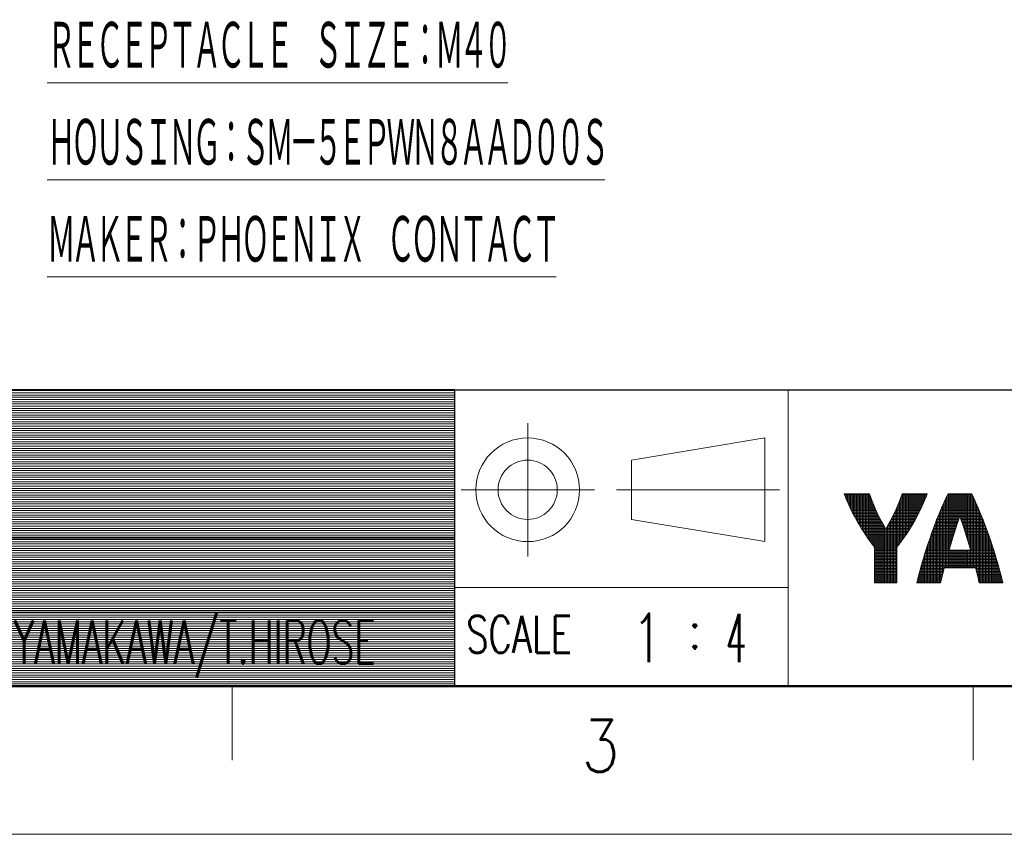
# Model space of a CAD drawing. Header units: millimetres. Extents: x 0 to 1733, y 0 to 1188.
# Tile 2 of 154: x 383 to 648, y 0 to 220. Entities that reach past the tile are written whole.
import ezdxf

# ---------------------------------------------------------------- set-up
doc = ezdxf.new("R2010")
doc.units = ezdxf.units.MM
doc.header["$LTSCALE"] = 0.727559
doc.layers.add('NoLayerName_001', color=7, linetype='Continuous')
doc.styles.get("Standard").update_dxf_attribs({"font": 'txt', "bigfont": 'extfont2'})

# ---------------------------------------------------------------- blocks, each defined once
blk = doc.blocks.new('*X161')
at = {"color": 2, "linetype": 'Continuous', "lineweight": 13}
for p, q in [((0.012, 5.936), (0.012, 6.001)), ((0.112, 5.679), (0.112, 6.001)), ((0.212, 5.441), (0.212, 6.001)), ((0.312, 5.218), (0.312, 6.001)), ((0.412, 5.005), (0.412, 6.001)), ((0.512, 4.803), (0.512, 6.001)), ((0.612, 4.609), (0.612, 6.001)), ((0.712, 4.421), (0.712, 6.001)), ((0.812, 4.239), (0.812, 6.001)), ((0.912, 4.065), (0.912, 6.001)), ((1.012, 3.893), (1.012, 6.001)), ((1.112, 3.728), (1.112, 6.001)), ((1.212, 3.565), (1.212, 6.001)), ((1.312, 3.41), (1.312, 6.001)), ((1.412, 3.255), (1.412, 6.001)), ((1.512, 3.109), (1.512, 6.001)), ((1.612, 2.964), (1.612, 6.001)), ((3.912, 2.893), (3.912, 6.001)), ((4.012, 3.034), (4.012, 6.001)), ((4.112, 3.18), (4.112, 6.001)), ((4.212, 3.331), (4.212, 6.001)), ((4.312, 3.485), (4.312, 6.001)), ((4.412, 3.643), (4.412, 6.001)), ((4.512, 3.809), (4.512, 6.001)), ((4.612, 3.976), (4.612, 6.001)), ((4.712, 4.149), (4.712, 6.001)), ((4.812, 4.329), (4.812, 6.001)), ((4.912, 4.512), (4.912, 6.001)), ((5.012, 4.703), (5.012, 6.001)), ((5.112, 4.902), (5.112, 6.001)), ((5.212, 5.108), (5.212, 6.001)), ((5.312, 5.324), (5.312, 6.001)), ((5.412, 5.554), (5.412, 6.001)), ((5.512, 5.801), (5.512, 6.001)), ((0, 5.967), (1.699, 5.967)), ((0.038, 5.867), (1.734, 5.867)), ((0.076, 5.767), (1.769, 5.767)), ((0.116, 5.667), (1.806, 5.667)), ((0.157, 5.567), (1.844, 5.567)), ((0.2, 5.467), (1.883, 5.467)), ((0.244, 5.367), (1.923, 5.367)), ((1.712, 2.824), (1.712, 5.931)), ((1.812, 2.69), (1.812, 5.653)), ((1.912, 2.558), (1.912, 5.395)), ((3.652, 5.367), (5.331, 5.367)), ((3.692, 5.467), (5.374, 5.467)), ((3.712, 2.622), (3.712, 5.517)), ((3.731, 5.567), (5.417, 5.567)), ((3.769, 5.667), (5.458, 5.667)), ((3.806, 5.767), (5.499, 5.767)), ((3.812, 2.754), (3.812, 5.784)), ((3.841, 5.867), (5.537, 5.867)), ((3.876, 5.967), (5.575, 5.967)), ((0.289, 5.267), (1.964, 5.267)), ((0.335, 5.167), (2.006, 5.167)), ((0.382, 5.067), (2.05, 5.067)), ((0.431, 4.967), (2.093, 4.967)), ((0.48, 4.867), (2.139, 4.867)), ((0.529, 4.767), (2.185, 4.767)), ((0.582, 4.667), (2.232, 4.667)), ((2.012, 2.433), (2.012, 5.155)), ((2.112, 0), (2.112, 4.927)), ((2.212, 0), (2.212, 4.71)), ((3.342, 4.667), (4.993, 4.667)), ((3.389, 4.767), (5.045, 4.767)), ((3.412, 0), (3.412, 4.816)), ((3.435, 4.867), (5.095, 4.867)), ((3.481, 4.967), (5.144, 4.967)), ((3.512, 0), (3.512, 5.037)), ((3.525, 5.067), (5.193, 5.067)), ((3.568, 5.167), (5.239, 5.167)), ((3.611, 5.267), (5.286, 5.267)), ((3.612, 2.494), (3.612, 5.269)), ((0.634, 4.567), (2.281, 4.567)), ((0.687, 4.467), (2.33, 4.467)), ((0.742, 4.367), (2.38, 4.367)), ((0.796, 4.267), (2.432, 4.267)), ((0.853, 4.167), (2.483, 4.167)), ((0.91, 4.067), (2.537, 4.067)), ((2.312, 0), (2.312, 4.504)), ((2.412, 0), (2.412, 4.306)), ((2.512, 0), (2.512, 4.113)), ((3.012, 0), (3.012, 4.019)), ((3.038, 4.067), (4.664, 4.067)), ((3.091, 4.167), (4.722, 4.167)), ((3.112, 0), (3.112, 4.207)), ((3.143, 4.267), (4.778, 4.267)), ((3.194, 4.367), (4.833, 4.367)), ((3.212, 0), (3.212, 4.401)), ((3.245, 4.467), (4.888, 4.467)), ((3.294, 4.567), (4.941, 4.567)), ((3.312, 0), (3.312, 4.605)), ((0.968, 3.967), (2.591, 3.967)), ((1.027, 3.867), (2.645, 3.867)), ((1.088, 3.767), (2.702, 3.767)), ((1.148, 3.667), (2.759, 3.667)), ((1.211, 3.567), (4.364, 3.567)), ((1.274, 3.467), (4.3, 3.467)), ((1.339, 3.367), (4.235, 3.367)), ((2.612, 0), (2.612, 3.929)), ((2.712, 0), (2.712, 3.75)), ((2.812, 0), (2.812, 3.66)), ((2.816, 3.667), (4.426, 3.667)), ((2.873, 3.767), (4.487, 3.767)), ((2.912, 0), (2.912, 3.836)), ((2.929, 3.867), (4.547, 3.867)), ((2.984, 3.967), (4.607, 3.967)), ((1.404, 3.267), (4.171, 3.267)), ((1.472, 3.167), (4.103, 3.167)), ((1.54, 3.067), (4.035, 3.067)), ((1.609, 2.967), (3.965, 2.967)), ((1.681, 2.867), (3.894, 2.867)), ((1.753, 2.767), (3.822, 2.767)), ((1.829, 2.667), (3.746, 2.667)), ((1.905, 2.567), (3.67, 2.567)), ((1.984, 2.467), (3.59, 2.467)), ((2.037, 2.367), (3.537, 2.367)), ((2.037, 2.267), (3.537, 2.267)), ((2.037, 2.167), (3.537, 2.167)), ((2.037, 2.067), (3.537, 2.067)), ((2.037, 1.967), (3.537, 1.967)), ((2.037, 1.867), (3.537, 1.867)), ((2.037, 1.767), (3.537, 1.767)), ((2.037, 1.667), (3.537, 1.667)), ((2.037, 1.567), (3.537, 1.567)), ((2.037, 1.467), (3.537, 1.467)), ((2.037, 1.367), (3.537, 1.367)), ((2.037, 1.267), (3.537, 1.267)), ((2.037, 1.167), (3.537, 1.167)), ((2.037, 1.067), (3.537, 1.067)), ((2.037, 0.967), (3.537, 0.967)), ((2.037, 0.867), (3.537, 0.867)), ((2.037, 0.767), (3.537, 0.767)), ((2.037, 0.667), (3.537, 0.667)), ((2.037, 0.567), (3.537, 0.567)), ((2.037, 0.467), (3.537, 0.467)), ((2.037, 0.367), (3.537, 0.367)), ((2.037, 0.267), (3.537, 0.267)), ((2.037, 0.167), (3.537, 0.167)), ((2.037, 0.067), (3.537, 0.067))]:
    blk.add_line(p, q, dxfattribs=at)
blk = doc.blocks.new('*X166')
at = {"color": 2, "linetype": 'Continuous', "lineweight": 13}
for p, q in [((2.109, 1), (2.109, 6)), ((2.209, 2.39), (2.209, 6)), ((2.309, 2.726), (2.309, 6)), ((2.409, 3.052), (2.409, 6)), ((2.509, 3.369), (2.509, 6)), ((2.609, 3.678), (2.609, 6)), ((2.709, 3.978), (2.709, 6)), ((2.809, 4.269), (2.809, 6)), ((2.909, 4.414), (2.909, 6)), ((3.009, 4.126), (3.009, 6)), ((3.109, 3.83), (3.109, 6)), ((3.209, 3.526), (3.209, 6)), ((3.309, 3.214), (3.309, 6)), ((3.409, 2.892), (3.409, 6)), ((3.509, 2.562), (3.509, 6)), ((3.609, 2.222), (3.609, 6)), ((1.786, 5.366), (3.982, 5.366)), ((1.809, 0.936), (1.809, 5.417)), ((1.831, 5.466), (3.937, 5.466)), ((1.877, 5.566), (3.891, 5.566)), ((1.909, 1), (1.909, 5.634)), ((1.924, 5.666), (3.844, 5.666)), ((1.971, 5.766), (3.797, 5.766)), ((2.009, 1), (2.009, 5.844)), ((2.019, 5.866), (3.749, 5.866)), ((2.068, 5.966), (3.7, 5.966)), ((3.709, 1), (3.709, 5.949)), ((3.809, 1), (3.809, 5.743)), ((3.909, 1), (3.909, 5.527)), ((1.488, 4.666), (4.28, 4.666)), ((1.509, 0), (1.509, 4.717)), ((1.529, 4.766), (4.239, 4.766)), ((1.571, 4.866), (4.197, 4.866)), ((1.609, 0.106), (1.609, 4.956)), ((1.613, 4.966), (4.155, 4.966)), ((1.655, 5.066), (4.113, 5.066)), ((1.699, 5.166), (4.069, 5.166)), ((1.709, 0.532), (1.709, 5.189)), ((1.742, 5.266), (4.026, 5.266)), ((4.009, 0.738), (4.009, 5.305)), ((4.109, 0.327), (4.109, 5.077)), ((4.209, 0), (4.209, 4.838)), ((1.251, 4.066), (2.739, 4.066)), ((1.29, 4.166), (2.773, 4.166)), ((1.309, 0), (1.309, 4.216)), ((1.328, 4.266), (2.808, 4.266)), ((1.368, 4.366), (2.843, 4.366)), ((1.408, 4.466), (2.878, 4.466)), ((1.409, 0), (1.409, 4.468)), ((1.448, 4.566), (4.32, 4.566)), ((2.89, 4.466), (4.36, 4.466)), ((2.925, 4.366), (4.4, 4.366)), ((2.96, 4.266), (4.44, 4.266)), ((2.995, 4.166), (4.478, 4.166)), ((3.029, 4.066), (4.516, 4.066)), ((4.309, 0), (4.309, 4.596)), ((4.409, 0), (4.409, 4.345)), ((4.509, 0), (4.509, 4.087)), ((0.992, 3.366), (2.508, 3.366)), ((1.009, 0), (1.009, 3.412)), ((1.028, 3.466), (2.54, 3.466)), ((1.065, 3.566), (2.572, 3.566)), ((1.101, 3.666), (2.605, 3.666)), ((1.109, 0), (1.109, 3.686)), ((1.138, 3.766), (2.638, 3.766)), ((1.175, 3.866), (2.671, 3.866)), ((1.209, 0), (1.209, 3.954)), ((1.213, 3.966), (2.705, 3.966)), ((3.063, 3.966), (4.555, 3.966)), ((3.097, 3.866), (4.593, 3.866)), ((3.13, 3.766), (4.63, 3.766)), ((3.163, 3.666), (4.667, 3.666)), ((3.196, 3.566), (4.703, 3.566)), ((3.228, 3.466), (4.74, 3.466)), ((3.26, 3.366), (4.776, 3.366)), ((4.609, 0), (4.609, 3.825)), ((4.709, 0), (4.709, 3.552)), ((0.75, 2.666), (2.291, 2.666)), ((0.784, 2.766), (2.321, 2.766)), ((0.809, 0), (0.809, 2.839)), ((0.818, 2.866), (2.351, 2.866)), ((0.852, 2.966), (2.382, 2.966)), ((0.886, 3.066), (2.413, 3.066)), ((0.909, 0), (0.909, 3.131)), ((0.921, 3.166), (2.444, 3.166)), ((0.956, 3.266), (2.476, 3.266)), ((3.292, 3.266), (4.812, 3.266)), ((3.324, 3.166), (4.847, 3.166)), ((3.355, 3.066), (4.882, 3.066)), ((3.386, 2.966), (4.916, 2.966)), ((3.417, 2.866), (4.95, 2.866)), ((3.447, 2.766), (4.984, 2.766)), ((3.477, 2.666), (5.018, 2.666)), ((4.809, 0), (4.809, 3.275)), ((4.909, 0), (4.909, 2.988)), ((5.009, 0), (5.009, 2.694)), ((0.555, 2.066), (5.213, 2.066)), ((0.587, 2.166), (5.181, 2.166)), ((0.609, 0), (0.609, 2.234)), ((0.619, 2.266), (2.172, 2.266)), ((0.652, 2.366), (2.202, 2.366)), ((0.684, 2.466), (2.231, 2.466)), ((0.709, 0), (0.709, 2.542)), ((0.716, 2.566), (2.261, 2.566)), ((2.209, 1), (2.209, 2.2)), ((2.309, 1), (2.309, 2.2)), ((2.409, 1), (2.409, 2.2)), ((2.509, 1), (2.509, 2.2)), ((2.609, 1), (2.609, 2.2)), ((2.709, 1), (2.709, 2.2)), ((2.809, 1), (2.809, 2.2)), ((2.909, 1), (2.909, 2.2)), ((3.009, 1), (3.009, 2.2)), ((3.109, 1), (3.109, 2.2)), ((3.209, 1), (3.209, 2.2)), ((3.309, 1), (3.309, 2.2)), ((3.409, 1), (3.409, 2.2)), ((3.507, 2.566), (5.051, 2.566)), ((3.509, 1), (3.509, 2.2)), ((3.537, 2.466), (5.084, 2.466)), ((3.566, 2.366), (5.116, 2.366)), ((3.595, 2.266), (5.149, 2.266)), ((3.609, 1), (3.609, 2.2)), ((5.109, 0), (5.109, 2.39)), ((5.209, 0), (5.209, 2.08)), ((0.344, 1.366), (5.424, 1.366)), ((0.373, 1.466), (5.395, 1.466)), ((0.402, 1.566), (5.366, 1.566)), ((0.409, 0), (0.409, 1.588)), ((0.432, 1.666), (5.336, 1.666)), ((0.463, 1.766), (5.305, 1.766)), ((0.493, 1.866), (5.274, 1.866)), ((0.509, 0), (0.509, 1.915)), ((0.524, 1.966), (5.244, 1.966)), ((5.309, 0), (5.309, 1.756)), ((5.409, 0), (5.409, 1.42)), ((0.15, 0.666), (1.742, 0.666)), ((0.176, 0.766), (1.766, 0.766)), ((0.203, 0.866), (1.791, 0.866)), ((0.209, 0), (0.209, 0.886)), ((0.231, 0.966), (1.816, 0.966)), ((0.258, 1.066), (5.51, 1.066)), ((0.286, 1.166), (5.482, 1.166)), ((0.309, 0), (0.309, 1.246)), ((0.314, 1.266), (5.453, 1.266)), ((3.951, 0.966), (5.537, 0.966)), ((3.977, 0.866), (5.565, 0.866)), ((4.002, 0.766), (5.592, 0.766)), ((4.026, 0.666), (5.618, 0.666)), ((5.509, 0), (5.509, 1.07)), ((5.609, 0), (5.609, 0.704)), ((0, 0.066), (1.599, 0.066)), ((0.009, 0), (0.009, 0.102)), ((0.024, 0.166), (1.622, 0.166)), ((0.048, 0.266), (1.645, 0.266)), ((0.072, 0.366), (1.669, 0.366)), ((0.098, 0.466), (1.692, 0.466)), ((0.109, 0), (0.109, 0.507)), ((0.124, 0.566), (1.717, 0.566)), ((4.051, 0.566), (5.644, 0.566)), ((4.075, 0.466), (5.67, 0.466)), ((4.099, 0.366), (5.696, 0.366)), ((4.122, 0.266), (5.72, 0.266)), ((4.146, 0.166), (5.744, 0.166)), ((4.169, 0.066), (5.768, 0.066)), ((5.709, 0), (5.709, 0.313))]:
    blk.add_line(p, q, dxfattribs=at)
blk = doc.blocks.new('JZB_0010')
at = {"layer": 'NoLayerName_001', "color": 3, "lineweight": 13, "char_height": 3.27, "attachment_point": 5}
for s, insert in [('\\A1;\\W0.7500;1', (0.818, 1.635)), ('\\A1;\\W0.5000;4', (6.818, 1.635))]:
    blk.add_mtext(s, dxfattribs=dict(at, insert=insert))
blk = doc.blocks.new('JZB_0011')
at = {"layer": 'NoLayerName_001', "color": 3, "lineweight": 13, "insert": (71.41, 1.82), "char_height": 2.91, "attachment_point": 5}
blk.add_mtext("\\A1;\\W0.6139;FEB.13,'17\u3000\u3000\u3000Y.YAMAKAWA/T.HIROSE\u3000", dxfattribs=at)
blk = doc.blocks.new('*X120')
at = {"color": 7, "linetype": 'Continuous', "lineweight": 13}
for p, q in [((0, 19.8), (100, 19.8)), ((0, 19.65), (100, 19.65)), ((0, 19.5), (100, 19.5)), ((0, 19.35), (100, 19.35)), ((0, 19.2), (100, 19.2)), ((0, 19.05), (100, 19.05)), ((0, 18.9), (100, 18.9)), ((0, 18.75), (100, 18.75)), ((0, 18.6), (100, 18.6)), ((0, 18.45), (100, 18.45)), ((0, 18.3), (100, 18.3)), ((0, 18.15), (100, 18.15)), ((0, 18), (100, 18)), ((0, 17.85), (100, 17.85)), ((0, 17.7), (100, 17.7)), ((0, 17.55), (100, 17.55)), ((0, 17.4), (100, 17.4)), ((0, 17.25), (100, 17.25)), ((0, 17.1), (100, 17.1)), ((0, 16.95), (100, 16.95)), ((0, 16.8), (100, 16.8)), ((0, 16.65), (100, 16.65)), ((0, 16.5), (100, 16.5)), ((0, 16.35), (100, 16.35)), ((0, 16.2), (100, 16.2)), ((0, 16.05), (100, 16.05)), ((0, 15.9), (100, 15.9)), ((0, 15.75), (100, 15.75)), ((0, 15.6), (100, 15.6)), ((0, 15.45), (100, 15.45)), ((0, 15.3), (100, 15.3)), ((0, 15.15), (100, 15.15)), ((0, 15), (100, 15)), ((0, 14.85), (100, 14.85)), ((0, 14.7), (100, 14.7)), ((0, 14.55), (100, 14.55)), ((0, 14.4), (100, 14.4)), ((0, 14.25), (100, 14.25)), ((0, 14.1), (100, 14.1)), ((0, 13.95), (100, 13.95)), ((0, 13.8), (100, 13.8)), ((0, 13.65), (100, 13.65)), ((0, 13.5), (100, 13.5)), ((0, 13.35), (100, 13.35)), ((0, 13.2), (100, 13.2)), ((0, 13.05), (100, 13.05)), ((0, 12.9), (100, 12.9)), ((0, 12.75), (100, 12.75)), ((0, 12.6), (100, 12.6)), ((0, 12.45), (100, 12.45)), ((0, 12.3), (100, 12.3)), ((0, 12.15), (100, 12.15)), ((0, 12), (100, 12)), ((0, 11.85), (100, 11.85)), ((0, 11.7), (100, 11.7)), ((0, 11.55), (100, 11.55)), ((0, 11.4), (100, 11.4)), ((0, 11.25), (100, 11.25)), ((0, 11.1), (100, 11.1)), ((0, 10.95), (100, 10.95)), ((0, 10.8), (100, 10.8)), ((0, 10.65), (100, 10.65)), ((0, 10.5), (100, 10.5)), ((0, 10.35), (100, 10.35)), ((0, 10.2), (100, 10.2)), ((0, 10.05), (100, 10.05)), ((0, 9.9), (100, 9.9)), ((0, 9.75), (100, 9.75)), ((0, 9.6), (100, 9.6)), ((0, 9.45), (100, 9.45)), ((0, 9.3), (100, 9.3)), ((0, 9.15), (100, 9.15)), ((0, 9), (100, 9)), ((0, 8.85), (100, 8.85)), ((0, 8.7), (100, 8.7)), ((0, 8.55), (100, 8.55)), ((0, 8.4), (100, 8.4)), ((0, 8.25), (100, 8.25)), ((0, 8.1), (100, 8.1)), ((0, 7.95), (100, 7.95)), ((0, 7.8), (100, 7.8)), ((0, 7.65), (100, 7.65)), ((0, 7.5), (100, 7.5)), ((0, 7.35), (100, 7.35)), ((0, 7.2), (100, 7.2)), ((0, 7.05), (100, 7.05)), ((0, 6.9), (100, 6.9)), ((0, 6.75), (100, 6.75)), ((0, 6.6), (100, 6.6)), ((0, 6.45), (100, 6.45)), ((0, 6.3), (100, 6.3)), ((0, 6.15), (100, 6.15)), ((0, 6), (100, 6)), ((0, 5.85), (100, 5.85)), ((0, 5.7), (100, 5.7)), ((0, 5.55), (100, 5.55)), ((0, 5.4), (100, 5.4)), ((0, 5.25), (100, 5.25)), ((0, 5.1), (100, 5.1)), ((0, 4.95), (100, 4.95)), ((0, 4.8), (100, 4.8)), ((0, 4.65), (100, 4.65)), ((0, 4.5), (100, 4.5)), ((0, 4.35), (100, 4.35)), ((0, 4.2), (100, 4.2)), ((0, 4.05), (100, 4.05)), ((0, 3.9), (100, 3.9)), ((0, 3.75), (100, 3.75)), ((0, 3.6), (100, 3.6)), ((0, 3.45), (100, 3.45)), ((0, 3.3), (100, 3.3)), ((0, 3.15), (100, 3.15)), ((0, 3), (100, 3)), ((0, 2.85), (100, 2.85)), ((0, 2.7), (100, 2.7)), ((0, 2.55), (100, 2.55)), ((0, 2.4), (100, 2.4)), ((0, 2.25), (100, 2.25)), ((0, 2.1), (100, 2.1)), ((0, 1.95), (100, 1.95)), ((0, 1.8), (100, 1.8)), ((0, 1.65), (100, 1.65)), ((0, 1.5), (100, 1.5)), ((0, 1.35), (100, 1.35)), ((0, 1.2), (100, 1.2)), ((0, 1.05), (100, 1.05)), ((0, 0.9), (100, 0.9)), ((0, 0.75), (100, 0.75)), ((0, 0.6), (100, 0.6)), ((0, 0.45), (100, 0.45)), ((0, 0.3), (100, 0.3)), ((0, 0.15), (100, 0.15)), ((0, 0), (100, 0))]:
    blk.add_line(p, q, dxfattribs=at)
blk = doc.blocks.new('JZB_0012')
at = {"layer": 'NoLayerName_001', "color": 7, "linetype": 'Continuous', "lineweight": 25}
for p, q in [((100, 20), (0, 20)), ((100, 20), (100, 0)), ((0, 0), (100, 0))]:
    blk.add_line(p, q, dxfattribs=at)
blk.add_blockref('*X120', (0, 0.15))

msp = doc.modelspace()

# ---------------------------------------------------------------- linework, layer by layer
at = {"layer": 'NoLayerName_001', "color": 7, "linetype": 'Continuous', "lineweight": 25}
msp.add_line((100, 120), (1640, 120), dxfattribs=at)
at = {"layer": 'NoLayerName_001', "color": 2, "linetype": 'Continuous', "lineweight": 13}
for p, q in [((500, 120), (500, 40)), ((589.9999995, 120), (589.99999753, 40)), ((519.72010202, 111.04442507), (519.72010202, 75.04442507)), ((583.72810266, 107.03081559), (547.72810266, 101.03081559)), ((583.72810266, 79.03081559), (583.72810266, 107.03081559)), ((547.72810266, 101.03081559), (547.72810266, 85.03081559)), ((500, 100), (100, 100)), ((501.74011788, 93.0308149), (537.74011788, 93.03081628)), ((543.72810266, 93.03081559), (587.72810266, 93.03081559)), ((605.16811965, 91.93264893), (605.50133941, 91.04735606)), ((611.96874299, 91.93264893), (605.16811965, 91.93264893)), ((605.50133941, 91.04735606), (605.88465825, 90.10710602)), ((612.30887548, 90.95575662), (611.96874299, 91.93264893)), ((612.69025976, 89.94431532), (612.30887548, 90.95575662)), ((620.4282911, 90.95817367), (620.04779666, 89.9488511)), ((620.76744216, 91.93264893), (620.4282911, 90.95817367)), ((627.56751431, 91.93264893), (620.76744216, 91.93264893)), ((626.85085397, 90.10676901), (627.23423275, 91.04718495)), ((627.23423275, 91.04718495), (627.56751431, 91.93264893)), ((632.62389742, 90.81145302), (632.04052046, 89.54446629)), ((633.16874096, 91.93264893), (632.62389742, 90.81145302)), ((639.56699316, 91.93264893), (633.16874096, 91.93264893)), ((640.11179852, 90.8113249), (639.56699316, 91.93264893)), ((640.69515225, 89.54415521), (640.11179852, 90.8113249)), ((605.88465825, 90.10710602), (606.31880702, 89.11498714)), ((606.31880702, 89.11498714), (606.80345225, 88.07594149)), ((606.80345225, 88.07594149), (607.33690932, 86.9970929)), ((613.11306248, 88.90121406), (612.69025976, 89.94431532)), ((613.57696098, 87.83012471), (613.11306248, 88.90121406)), ((614.08106564, 86.73555251), (613.57696098, 87.83012471)), ((619.1623849, 87.83755517), (618.65855826, 86.74353307)), ((619.62573998, 88.9074591), (619.1623849, 87.83755517)), ((620.04779666, 89.9488511), (619.62573998, 88.9074591)), ((625.39848739, 86.99640318), (625.93196566, 88.07533214)), ((625.93196566, 88.07533214), (626.41665178, 89.11449993)), ((626.41665178, 89.11449993), (626.85085397, 90.10676901)), ((631.42258216, 88.13301707), (630.77593196, 86.58368277)), ((632.04052046, 89.54446629), (631.42258216, 88.13301707)), ((641.31308665, 88.13245723), (640.69515225, 89.54415521)), ((641.95975624, 86.5827987), (641.31308665, 88.13245723)), ((607.33690932, 86.9970929), (607.91584723, 85.88803156)), ((607.91584723, 85.88803156), (608.53502416, 84.76098438)), ((614.62384813, 85.62286263), (614.08106564, 86.73555251)), ((615.2030826, 84.49827281), (614.62384813, 85.62286263)), ((618.11572552, 85.63065754), (617.53605496, 84.50506665)), ((618.65855826, 86.74353307), (618.11572552, 85.63065754)), ((624.20042019, 84.76031275), (624.8195558, 85.88731704)), ((624.8195558, 85.88731704), (625.39848739, 86.99640318)), ((630.77593196, 86.58368277), (630.10836216, 84.90899496)), ((636.01238443, 84.85725364), (636.36731587, 85.86786868)), ((636.36731587, 85.86786868), (636.72071048, 84.86211696)), ((642.62737145, 84.90770478), (641.95975624, 86.5827987)), ((547.72810266, 85.03081559), (583.72810266, 79.03081559)), ((608.53502416, 84.76098438), (609.18711446, 83.6307767)), ((609.18711446, 83.6307767), (609.86270599, 82.5144797)), ((609.86270599, 82.5144797), (610.17556251, 82.01510506)), ((615.81580828, 83.36880184), (615.2030826, 84.49827281)), ((616.36781698, 82.39755546), (615.81580828, 83.36880184)), ((616.92246199, 83.37373116), (616.36781698, 82.39755546)), ((617.53605496, 84.50506665), (616.92246199, 83.37373116)), ((622.55883084, 82.01276104), (622.87294492, 82.51412045)), ((622.87294492, 82.51412045), (623.54841186, 83.63022334)), ((623.54841186, 83.63022334), (624.20042019, 84.76031275)), ((629.42947795, 83.12770207), (628.75032411, 81.26438652)), ((630.10836216, 84.90899496), (629.42947795, 83.12770207)), ((634.91847098, 81.57553816), (635.28611951, 82.7066562)), ((635.28611951, 82.7066562), (635.65141229, 83.80220234)), ((635.65141229, 83.80220234), (636.01238443, 84.85725364)), ((636.72071048, 84.86211696), (637.0802701, 83.81160462)), ((637.0802701, 83.81160462), (637.44434808, 82.72004509)), ((637.44434808, 82.72004509), (637.81105278, 81.59212354)), ((643.30632775, 83.12592317), (642.62737145, 84.90770478)), ((643.9855783, 81.26204345), (643.30632775, 83.12592317)), ((100, 80), (500, 80)), ((610.17556251, 82.01510506), (610.86095238, 80.95831108)), ((610.86095238, 80.95831108), (611.53394226, 79.96953506)), ((611.53394226, 79.96953506), (612.18255389, 79.0629864)), ((620.55261423, 79.06212292), (621.20095131, 79.96816438)), ((621.20095131, 79.96816438), (621.87367415, 80.95643286)), ((621.87367415, 80.95643286), (622.55883084, 82.01276104)), ((628.40132082, 80.27358939), (627.74688673, 78.34985938)), ((628.75032411, 81.26438652), (628.40132082, 80.27358939)), ((634.18509068, 79.23122052), (634.5506622, 80.41476597)), ((634.5506622, 80.41476597), (634.91847098, 81.57553816)), ((637.81105278, 81.59212354), (638.17825724, 80.43352398)), ((638.17825724, 80.43352398), (638.54362247, 79.25091499)), ((644.33166794, 80.2794667), (643.9855783, 81.26204345)), ((644.98636767, 78.35507071), (644.33166794, 80.2794667)), ((612.18255389, 79.0629864), (612.79659365, 78.24881928)), ((612.79659365, 78.24881928), (613.36822286, 77.5327231)), ((613.36822286, 77.53310545), (613.36822286, 67.92928167)), ((619.36741109, 77.5327231), (619.93882924, 78.2484231)), ((619.36741109, 67.92928167), (619.36741109, 77.5327231)), ((619.93882924, 78.2484231), (620.55261423, 79.06212292)), ((627.74688673, 78.34985938), (627.12651659, 76.43808207)), ((633.47097569, 76.82757343), (633.82431131, 78.03265993)), ((633.82431131, 78.03265993), (634.18509068, 79.23122052)), ((638.54362247, 79.25091499), (638.90463636, 78.05188344)), ((638.90463636, 78.05188344), (639.25866918, 76.84480837)), ((645.60704737, 76.44248933), (644.98636767, 78.35507071)), ((626.54899654, 74.56773729), (626.02097712, 72.76421033)), ((627.12651659, 76.43808207), (626.54899654, 74.56773729)), ((633.44378643, 76.73349277), (633.47097569, 76.82757343)), ((639.2908453, 76.73349277), (633.44378643, 76.73349277)), ((639.25866918, 76.84480837), (639.2908453, 76.73349277)), ((646.18490248, 74.57125169), (645.60704737, 76.44248933)), ((646.71326478, 72.7667943), (646.18490248, 74.57125169)), ((626.02097712, 72.76421033), (625.54688781, 71.04793154)), ((632.02368348, 71.51202309), (632.1313951, 71.93315004)), ((632.1313951, 71.93315004), (640.60323663, 71.93315004)), ((640.60323663, 71.93315004), (640.73412018, 71.42029608)), ((647.18768956, 71.04959485), (646.71326478, 72.7667943)), ((625.12906291, 69.43414262), (624.76800337, 67.93314002)), ((625.54688781, 71.04793154), (625.12906291, 69.43414262)), ((631.16790916, 67.93314002), (631.56057192, 69.6347715)), ((631.56057192, 69.6347715), (632.02368348, 71.51202309)), ((640.73412018, 71.42029608), (641.19181856, 69.56199488)), ((641.19181856, 69.56199488), (641.56727377, 67.93314002)), ((647.6058308, 69.4349346), (647.18768956, 71.04959485)), ((647.96717956, 67.93314002), (647.6058308, 69.4349346)), ((589.99999829, 66.66680332), (500.00000116, 66.6668)), ((613.36822286, 67.92928167), (619.36764994, 67.92928167)), ((624.76800337, 67.93314002), (631.16790916, 67.93314002)), ((641.56727377, 67.93314002), (647.96717956, 67.93314002)), ((500, 60), (100, 60)), ((440, 40), (440, 20)), ((640, 40), (640, 20))]:
    msp.add_line(p, q, dxfattribs=at)
at = {"layer": 'NoLayerName_001', "color": 7, "linetype": 'Continuous', "lineweight": 50}
msp.add_line((1640, 40), (100, 40), dxfattribs=at)
at = {"layer": 'NoLayerName_001', "color": 7, "linetype": 'Continuous', "lineweight": 13}
msp.add_line((1680, 0), (0, 0), dxfattribs=at)
at = {"layer": 'NoLayerName_001', "color": 2, "linetype": 'Continuous', "lineweight": 13}
for radius in [14, 8]:
    msp.add_circle((519.72010197, 93.03081294), radius, dxfattribs=at)

# ---------------------------------------------------------------- block references
at = {"layer": 'NoLayerName_001', "xscale": 4, "yscale": 4, "zscale": 4}
for name, p in [('JZB_0012', (100, 40)), ('JZB_0010', (548.72998047, 46.45999908)), ('*X161', (605.21856689, 67.92928314)), ('*X166', (624.83184814, 67.93314362)), ('JZB_0011', (106.36000061, 42.72000122))]:
    msp.add_blockref(name, p, dxfattribs=at)

# ---------------------------------------------------------------- texts
at = {"layer": 'NoLayerName_001', "color": 7, "lineweight": 13, "char_height": 14, "attachment_point": 7, "line_spacing_factor": 1.122857}
for s, insert in [('\\A1;\\W0.5000;\\T0.8333;\\LＲＥＣＥＰＴＡＣＬＥ\u3000ＳＩＺＥ：Ｍ４０\\l\\P\\LＨＯＵＳＩＮＧ：ＳＭ－５ＥＰＷＮ８ＡＡＤ００Ｓ\\l\\P\\LＭＡＫＥＲ：ＰＨＯＥＮＩＸ\u3000ＣＯＮＴＡＣＴ\\l', (390, 153.29908082)), ('\\A1;\\W0.5000;\\T0.8333;\\LＲＥＣＥＰＴＡＣＬＥ\u3000ＳＩＺＥ：Ｍ１２\\l\\P\\LＨＯＵＳＩＮＧ：ＳＡＣＣ－ＭＳＱ－Ｍ１２ＭＳ－２５－３，２\u3000ＳＣＯ\\l\\P\\LＭＡＫＥＲ：ＰＨＯＥＮＩＸ\u3000ＣＯＮＴＡＣＴ\\l', (110, 129.0254681))]:
    msp.add_mtext(s, dxfattribs=dict(at, insert=insert))
at = {"layer": 'NoLayerName_001', "color": 2, "lineweight": 13, "attachment_point": 7}
for s, insert, char_height in [('\\A1;\\W0.7000;SCALE', (503.15634575, 49.00654845), 10), ('\\A1;\\W0.8600;:', (562.99999576, 50.15956447), 10), ('\\A1;\\W0.8600;3', (534.217088, 16.904256), 14)]:
    msp.add_mtext(s, dxfattribs=dict(at, insert=insert, char_height=char_height))

doc.saveas('drawing.dxf')
